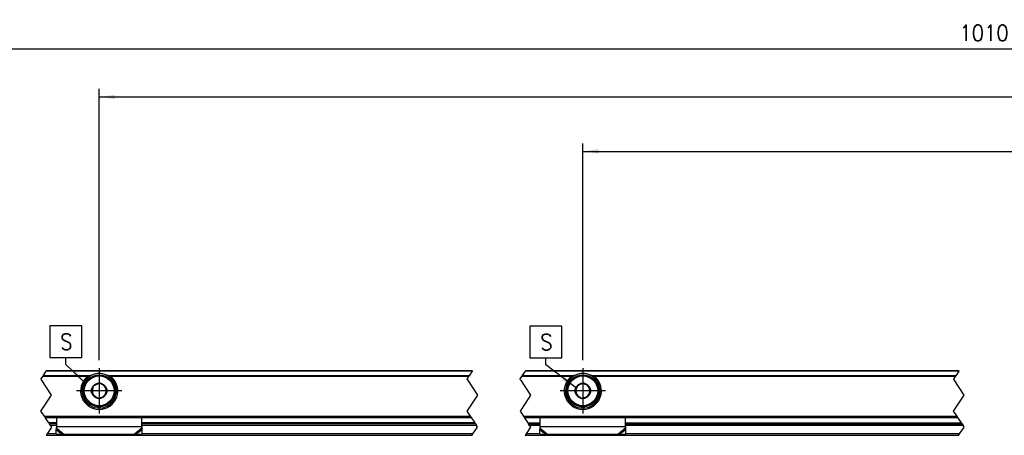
# Model space of a CAD drawing. Header units: millimetres. Extents: x -418 to 2750, y -1084 to 1393.
# Tile 9 of 74: x -261 to -138, y 218 to 270. Entities that reach past the tile are written whole.
import ezdxf

# ---------------------------------------------------------------- set-up
doc = ezdxf.new("R2010")
doc.units = ezdxf.units.MM
doc.linetypes.add('DOT_CENTER', pattern=[14, 12, -1, 0, -1])
doc.layers.add('1', color=7, linetype='Continuous')
doc.styles.add('CONVERTER_12', font='txt.shx', dxfattribs={"width": 0.9})
doc.dimstyles.new('ME10_DIM_46', dxfattribs={"dimtxt": 3, "dimasz": 3, "dimexe": 1.5, "dimexo": 1.5, "dimgap": 1.5, "dimtad": 1, "dimdsep": 46, "dimtxsty": 'CONVERTER_12', "dimsah": 1, "dimcen": 0.09, "dimclrd": 2, "dimclre": 2, "dimclrt": 2, "dimadec": 0, "dimazin": 0, "dimtfac": 1, "dimtdec": 4, "dimtix": 1, "dimtmove": 0, "dimatfit": 3, "dimfxl": 1, "dimtolj": 1, "dimtzin": 0, "dimarcsym": 0})
doc.dimstyles.new('ME10_DIM_50', dxfattribs={"dimtxt": 3, "dimasz": 3, "dimexe": 1.5, "dimexo": 1.5, "dimgap": 1.5, "dimtad": 1, "dimdsep": 46, "dimtxsty": 'CONVERTER_12', "dimsah": 1, "dimcen": 0.09, "dimclrd": 2, "dimclre": 2, "dimclrt": 2, "dimadec": 0, "dimazin": 0, "dimtfac": 1, "dimtdec": 4, "dimtix": 1, "dimtmove": 0, "dimatfit": 3, "dimfxl": 1, "dimtolj": 1, "dimtzin": 0, "dimarcsym": 0})
doc.dimstyles.new('ME10_DIM_56', dxfattribs={"dimtxt": 3, "dimasz": 3, "dimexe": 1.5, "dimexo": 1.5, "dimgap": 1.5, "dimtad": 1, "dimdsep": 46, "dimtxsty": 'CONVERTER_12', "dimsah": 1, "dimcen": 0.09, "dimclrd": 2, "dimclre": 2, "dimclrt": 2, "dimadec": 0, "dimazin": 0, "dimtfac": 1, "dimtdec": 4, "dimtix": 1, "dimtmove": 0, "dimatfit": 3, "dimfxl": 1, "dimtolj": 1, "dimtzin": 0, "dimarcsym": 0})
doc.dimstyles.get("Standard").update_dxf_attribs({"dimtxt": 0.18, "dimasz": 0.18, "dimexe": 0.18, "dimexo": 0.0625, "dimgap": 0.09, "dimtad": 0, "dimtih": 1, "dimtoh": 1, "dimdec": 4, "dimzin": 0, "dimdsep": 46, "dimtxsty": 'Standard', "dimcen": 0.09, "dimadec": 0, "dimazin": 0, "dimtfac": 1, "dimtdec": 4, "dimtofl": 0, "dimtmove": 0, "dimatfit": 3, "dimfxl": 1, "dimtolj": 1, "dimtzin": 0, "dimarcsym": 0})

# ---------------------------------------------------------------- blocks, each defined once
blk = doc.blocks.new('SOPORTE_SV2__51', base_point=(-493.09, 326.93))
at = {"color": 2, "linetype": 'DOT_CENTER'}
for p, q in [((-386.5, 339.07), (-386.54, 339.01)), ((-306.4, 339.01), (-306.36, 339.07)), ((-296.36, 339.07), (-296.4, 339.01)), ((-214.82, 339.01), (-214.78, 339.07)), ((-387.55, 337.5), (-387.5, 337.57)), ((-387.46, 337.37), (-387.55, 337.5)), ((-387.5, 337.57), (-387.22, 337.99)), ((-385.55, 334.5), (-387.46, 337.37)), ((-387.13, 338.13), (-387.22, 337.99)), ((-387.13, 338.13), (-386.54, 339.01)), ((-307.08, 337.99), (-307.41, 337.5)), ((-307.41, 337.5), (-307.32, 337.37)), ((-307.32, 337.37), (-305.41, 334.5)), ((-307.08, 337.99), (-306.99, 338.13)), ((-306.4, 339.01), (-306.99, 338.13)), ((-297.41, 337.5), (-297.36, 337.57)), ((-297.32, 337.37), (-297.41, 337.5)), ((-297.36, 337.57), (-297.08, 337.99)), ((-297.32, 337.37), (-295.41, 334.5)), ((-296.99, 338.13), (-297.08, 337.99)), ((-296.99, 338.13), (-296.4, 339.01)), ((-215.5, 337.99), (-215.83, 337.5)), ((-215.83, 337.5), (-215.74, 337.37)), ((-213.83, 334.5), (-215.74, 337.37)), ((-215.5, 337.99), (-215.41, 338.13)), ((-214.82, 339.01), (-215.41, 338.13)), ((-387.3, 331.87), (-385.55, 334.5)), ((-305.41, 334.5), (-307.16, 331.87)), ((-295.41, 334.5), (-297.16, 331.87)), ((-215.58, 331.87), (-213.83, 334.5)), ((-387.55, 331.5), (-387.3, 331.87)), ((-307.16, 331.87), (-307.41, 331.5)), ((-297.16, 331.87), (-297.41, 331.5)), ((-215.83, 331.5), (-215.58, 331.87)), ((-386.9, 330.52), (-387.55, 331.5)), ((-386.76, 330.32), (-386.9, 330.52)), ((-386.06, 329.27), (-386.76, 330.32)), ((-307.41, 331.5), (-306.76, 330.52)), ((-306.76, 330.52), (-306.62, 330.32)), ((-306.62, 330.32), (-305.92, 329.27)), ((-297.41, 331.5), (-296.76, 330.52)), ((-296.76, 330.52), (-296.62, 330.32)), ((-296.62, 330.32), (-295.92, 329.27)), ((-215.18, 330.52), (-215.83, 331.5)), ((-215.04, 330.32), (-215.18, 330.52)), ((-214.34, 329.27), (-215.04, 330.32)), ((-385.55, 328.5), (-386.4, 327.22)), ((-386.06, 329.27), (-385.93, 329.07)), ((-385.74, 328.78), (-385.93, 329.07)), ((-385.74, 328.78), (-385.55, 328.5)), ((-306.27, 327.22), (-305.41, 328.5)), ((-305.79, 329.07), (-305.92, 329.27)), ((-305.79, 329.07), (-305.6, 328.78)), ((-305.41, 328.5), (-305.6, 328.78)), ((-295.41, 328.5), (-296.27, 327.22)), ((-295.92, 329.27), (-295.79, 329.07)), ((-295.6, 328.78), (-295.79, 329.07)), ((-295.6, 328.78), (-295.41, 328.5)), ((-214.68, 327.22), (-213.83, 328.5)), ((-214.21, 329.07), (-214.34, 329.27)), ((-214.21, 329.07), (-214.02, 328.78)), ((-213.83, 328.5), (-214.02, 328.78)), ((-386.4, 327.22), (-386.6, 326.93)), ((-306.46, 326.93), (-306.27, 327.22)), ((-296.27, 327.22), (-296.46, 326.93)), ((-214.88, 326.93), (-214.68, 327.22))]:
    blk.add_line(p, q, dxfattribs=at)
at = {"color": 7, "linetype": 'Continuous'}
for p, q in [((-306.36, 339.07), (-386.5, 339.07)), ((-214.78, 339.07), (-296.36, 339.07)), ((-378.93, 337.57), (-378.57, 337.57)), ((-374.6, 337.57), (-374.24, 337.57)), ((-287.93, 337.57), (-287.57, 337.57)), ((-283.6, 337.57), (-283.24, 337.57)), ((-377.73, 336.19), (-377.78, 335.83)), ((-377.4, 336.33), (-377.73, 336.19)), ((-376.4, 336.75), (-376.74, 336.61)), ((-376.11, 336.53), (-376.4, 336.75)), ((-375.25, 335.88), (-375.54, 336.1)), ((-375.3, 335.52), (-375.25, 335.88)), ((-286.73, 336.19), (-286.78, 335.83)), ((-286.4, 336.33), (-286.73, 336.19)), ((-285.4, 336.75), (-285.74, 336.61)), ((-285.11, 336.53), (-285.4, 336.75)), ((-284.25, 335.88), (-284.54, 336.1)), ((-284.3, 335.52), (-284.25, 335.88)), ((-377.87, 335.12), (-377.92, 334.76)), ((-377.92, 334.76), (-377.63, 334.54)), ((-377.06, 334.11), (-376.77, 333.89)), ((-376.77, 333.89), (-376.43, 334.03)), ((-375.77, 334.31), (-375.44, 334.45)), ((-375.44, 334.45), (-375.39, 334.81)), ((-286.87, 335.12), (-286.92, 334.76)), ((-286.92, 334.76), (-286.63, 334.54)), ((-286.06, 334.11), (-285.77, 333.89)), ((-285.77, 333.89), (-285.43, 334.03)), ((-284.77, 334.31), (-284.44, 334.45)), ((-284.44, 334.45), (-284.39, 334.81)), ((-386.76, 330.32), (-306.62, 330.32)), ((-384.59, 328.6), (-384.59, 330.32)), ((-368.59, 328.6), (-368.59, 330.32)), ((-296.62, 330.32), (-215.04, 330.32)), ((-293.59, 328.6), (-293.59, 330.32)), ((-277.59, 328.6), (-277.59, 330.32)), ((-384.59, 329.07), (-385.93, 329.07)), ((-384.65, 328.2), (-384.69, 328.03)), ((-384.67, 327.14), (-384.69, 328.03)), ((-384.59, 328.58), (-384.59, 328.6)), ((-384.59, 328.29), (-384.59, 328.58)), ((-305.79, 329.07), (-368.59, 329.07)), ((-368.59, 328.58), (-368.59, 328.6)), ((-368.59, 328.29), (-368.59, 328.58)), ((-368.48, 328.03), (-368.52, 328.2)), ((-368.5, 327.14), (-368.48, 328.03)), ((-295.79, 329.07), (-293.59, 329.07)), ((-293.65, 328.2), (-293.69, 328.03)), ((-293.67, 327.14), (-293.69, 328.03)), ((-293.59, 328.58), (-293.59, 328.6)), ((-293.59, 328.29), (-293.59, 328.58)), ((-277.59, 329.07), (-214.21, 329.07)), ((-277.59, 328.58), (-277.59, 328.6)), ((-277.59, 328.29), (-277.59, 328.58)), ((-277.48, 328.03), (-277.52, 328.2)), ((-277.5, 327.14), (-277.48, 328.03)), ((-306.46, 326.93), (-386.6, 326.93)), ((-383.5, 327.01), (-384.67, 327.14)), ((-370, 327.08), (-383.17, 327.08)), ((-368.5, 327.14), (-369.67, 327.01)), ((-214.88, 326.93), (-296.46, 326.93)), ((-292.5, 327.01), (-293.67, 327.14)), ((-279, 327.08), (-292.17, 327.08)), ((-277.5, 327.14), (-278.67, 327.01))]:
    blk.add_line(p, q, dxfattribs=at)
at = {"color": 3, "linetype": 'Continuous'}
for p, q in [((-378.85, 337.99), (-387.22, 337.99)), ((-378.57, 338.13), (-387.13, 338.13)), ((-306.4, 339.01), (-386.54, 339.01)), ((-306.99, 338.13), (-374.6, 338.13)), ((-307.08, 337.99), (-374.32, 337.99)), ((-287.85, 337.99), (-297.08, 337.99)), ((-287.57, 338.13), (-296.99, 338.13)), ((-214.82, 339.01), (-296.4, 339.01)), ((-215.41, 338.13), (-283.6, 338.13)), ((-215.5, 337.99), (-283.32, 337.99)), ((-376.22, 332.09), (-376.95, 332.09)), ((-285.22, 332.09), (-285.95, 332.09)), ((-386.9, 330.52), (-306.76, 330.52)), ((-296.76, 330.52), (-215.18, 330.52)), ((-384.59, 329.27), (-386.06, 329.27)), ((-384.59, 328.78), (-385.74, 328.78)), ((-384.69, 328.03), (-383.5, 327.01)), ((-384.59, 328.58), (-368.59, 328.58)), ((-384.59, 328.29), (-383.17, 327.08)), ((-368.59, 328.29), (-370, 327.08)), ((-368.48, 328.03), (-369.67, 327.01)), ((-305.92, 329.27), (-368.59, 329.27)), ((-305.6, 328.78), (-368.59, 328.78)), ((-295.92, 329.27), (-293.59, 329.27)), ((-293.59, 328.78), (-295.6, 328.78)), ((-293.69, 328.03), (-292.5, 327.01)), ((-293.59, 328.58), (-277.59, 328.58)), ((-293.59, 328.29), (-292.17, 327.08)), ((-277.59, 328.29), (-279, 327.08)), ((-277.48, 328.03), (-278.67, 327.01)), ((-277.59, 329.27), (-214.34, 329.27)), ((-214.02, 328.78), (-277.59, 328.78)), ((-384.67, 327.22), (-386.4, 327.22)), ((-306.27, 327.22), (-368.5, 327.22)), ((-293.67, 327.22), (-296.27, 327.22)), ((-214.68, 327.22), (-277.5, 327.22))]:
    blk.add_line(p, q, dxfattribs=at)
at = {"color": 7, "linetype": 'Continuous'}
for centre, radius in [((-376.59, 335.32), 3), ((-285.59, 335.32), 3), ((-376.59, 335.32), 1.45), ((-376.59, 335.32), 0.05), ((-285.59, 335.32), 1.45), ((-285.59, 335.32), 0.05)]:
    blk.add_circle(centre, radius, dxfattribs=at)
at = {"color": 3, "linetype": 'Continuous'}
for centre in [(-376.59, 335.32), (-285.59, 335.32)]:
    blk.add_circle(centre, 2.8, dxfattribs=at)
at = {"color": 7, "linetype": 'Continuous'}
for centre, radius, start, end in [((-376.59, 335.32), 3.5, 130.3552, 49.6448), ((-376.59, 335.32), 3.25, 136.2373, 67.3801), ((-376.59, 335.32), 3.25, 112.6199, 136.2373), ((-376.59, 335.32), 3.25, 67.3801, 112.6199), ((-285.59, 335.32), 3.5, 130.3552, 49.6448), ((-285.59, 335.32), 3.25, 112.6199, 67.3801), ((-285.59, 335.32), 3.25, 67.3801, 112.6199), ((-376.59, 335.32), 1.3, 156.839, 188.7237), ((-376.59, 335.32), 1.3, 96.839, 128.7237), ((-376.59, 335.32), 1.3, 36.839, 68.7237), ((-376.59, 335.32), 1.3, 8.7237, 36.839), ((-376.59, 335.32), 1.3, 336.839, 8.7237), ((-285.59, 335.32), 1.3, 156.839, 188.7237), ((-285.59, 335.32), 1.3, 128.7237, 156.839), ((-285.59, 335.32), 1.3, 96.839, 128.7237), ((-285.59, 335.32), 1.3, 68.7237, 96.839), ((-285.59, 335.32), 1.3, 36.839, 68.7237), ((-285.59, 335.32), 1.3, 8.7237, 36.839), ((-285.59, 335.32), 1.3, 336.839, 8.7237), ((-376.59, 335.32), 1.3, 188.7237, 216.839), ((-376.59, 335.32), 1.3, 216.839, 248.7237), ((-376.59, 335.32), 1.3, 276.839, 308.7237), ((-376.59, 335.32), 1.3, 308.7237, 336.839), ((-285.59, 335.32), 1.3, 188.7237, 216.839), ((-285.59, 335.32), 1.3, 216.839, 248.7237), ((-285.59, 335.32), 1.3, 276.839, 308.7237), ((-285.59, 335.32), 1.3, 308.7237, 336.839)]:
    blk.add_arc(centre, radius, start, end, dxfattribs=at)
for points, knots in [([(-378.85, 337.99), (-378.84, 338), (-378.82, 338.01), (-378.79, 338.03), (-378.75, 338.05), (-378.71, 338.08), (-378.65, 338.1), (-378.6, 338.12), (-378.57, 338.13)], [0, 0, 0, 0, 0.0380214, 0.0796474, 0.1179557, 0.1585175, 0.2339145, 0.3133326, 0.3133326, 0.3133326, 0.3133326]), ([(-378.57, 338.13), (-378.51, 338.15), (-378.39, 338.19), (-378.21, 338.24), (-378.02, 338.28), (-377.9, 338.31), (-377.83, 338.32)], [0, 0, 0, 0, 0.1901218, 0.3787731, 0.571773, 0.763547, 0.763547, 0.763547, 0.763547]), ([(-375.34, 338.32), (-375.27, 338.31), (-375.15, 338.28), (-374.96, 338.24), (-374.78, 338.19), (-374.66, 338.15), (-374.6, 338.13)], [0, 0, 0, 0, 0.1915728, 0.384016, 0.5730677, 0.7635471, 0.7635471, 0.7635471, 0.7635471]), ([(-374.6, 338.13), (-374.57, 338.12), (-374.52, 338.1), (-374.45, 338.07), (-374.38, 338.03), (-374.34, 338), (-374.32, 337.99)], [0, 0, 0, 0, 0.0898239, 0.1547798, 0.239856, 0.3132558, 0.3132558, 0.3132558, 0.3132558]), ([(-287.85, 337.99), (-287.84, 338), (-287.82, 338.01), (-287.79, 338.03), (-287.75, 338.05), (-287.71, 338.08), (-287.65, 338.1), (-287.6, 338.12), (-287.57, 338.13)], [0, 0, 0, 0, 0.0423093, 0.0796464, 0.1151218, 0.1585165, 0.2234842, 0.3133304, 0.3133304, 0.3133304, 0.3133304]), ([(-287.57, 338.13), (-287.51, 338.15), (-287.39, 338.19), (-287.21, 338.24), (-287.02, 338.28), (-286.9, 338.31), (-286.84, 338.32)], [0, 0, 0, 0, 0.1903328, 0.3787731, 0.5717782, 0.763547, 0.763547, 0.763547, 0.763547]), ([(-284.34, 338.32), (-284.27, 338.31), (-284.15, 338.28), (-283.96, 338.24), (-283.78, 338.19), (-283.66, 338.15), (-283.6, 338.13)], [0, 0, 0, 0, 0.1913805, 0.384016, 0.5730568, 0.7635471, 0.7635471, 0.7635471, 0.7635471]), ([(-283.6, 338.13), (-283.57, 338.12), (-283.53, 338.11), (-283.46, 338.08), (-283.42, 338.05), (-283.38, 338.03), (-283.35, 338.01), (-283.33, 338), (-283.32, 337.99)], [0, 0, 0, 0, 0.0689839, 0.1547784, 0.1981732, 0.233649, 0.2752932, 0.31333, 0.31333, 0.31333, 0.31333]), ([(-384.69, 328.03), (-384.68, 328.05), (-384.67, 328.09), (-384.64, 328.16), (-384.61, 328.22), (-384.59, 328.27), (-384.59, 328.29)], [0, 0, 0, 0, 0.0660342, 0.1356749, 0.2077706, 0.2833141, 0.2833141, 0.2833141, 0.2833141]), ([(-384.65, 328.2), (-384.64, 328.24), (-384.62, 328.3), (-384.6, 328.41), (-384.59, 328.5), (-384.59, 328.57), (-384.59, 328.6)], [0, 0, 0, 0, 0.1157036, 0.21058, 0.3123664, 0.4089231, 0.4089231, 0.4089231, 0.4089231]), ([(-368.59, 328.6), (-368.58, 328.57), (-368.58, 328.5), (-368.57, 328.41), (-368.55, 328.3), (-368.53, 328.24), (-368.52, 328.2)], [0, 0, 0, 0, 0.0965567, 0.1983431, 0.2932195, 0.4089231, 0.4089231, 0.4089231, 0.4089231]), ([(-368.48, 328.03), (-368.49, 328.05), (-368.5, 328.09), (-368.53, 328.16), (-368.56, 328.22), (-368.58, 328.27), (-368.59, 328.29)], [0, 0, 0, 0, 0.0660342, 0.1356749, 0.2077706, 0.2833141, 0.2833141, 0.2833141, 0.2833141]), ([(-293.69, 328.03), (-293.68, 328.05), (-293.67, 328.09), (-293.64, 328.16), (-293.61, 328.22), (-293.59, 328.27), (-293.59, 328.29)], [0, 0, 0, 0, 0.0660342, 0.1356749, 0.2077706, 0.2833141, 0.2833141, 0.2833141, 0.2833141]), ([(-293.65, 328.2), (-293.64, 328.24), (-293.62, 328.3), (-293.6, 328.41), (-293.59, 328.51), (-293.59, 328.57), (-293.59, 328.6)], [0, 0, 0, 0, 0.1157036, 0.21058, 0.3198857, 0.4089231, 0.4089231, 0.4089231, 0.4089231]), ([(-277.59, 328.6), (-277.58, 328.57), (-277.58, 328.5), (-277.57, 328.4), (-277.55, 328.3), (-277.53, 328.23), (-277.52, 328.2)], [0, 0, 0, 0, 0.1026304, 0.1983419, 0.3017282, 0.408922, 0.408922, 0.408922, 0.408922]), ([(-277.48, 328.03), (-277.49, 328.05), (-277.5, 328.09), (-277.53, 328.16), (-277.56, 328.22), (-277.58, 328.27), (-277.59, 328.29)], [0, 0, 0, 0, 0.0660342, 0.1356749, 0.2077706, 0.2833141, 0.2833141, 0.2833141, 0.2833141]), ([(-383.17, 327.08), (-383.2, 327.07), (-383.25, 327.06), (-383.34, 327.04), (-383.42, 327.02), (-383.48, 327.01), (-383.5, 327.01)], [0, 0, 0, 0, 0.0858283, 0.1715137, 0.2588192, 0.3386073, 0.3386073, 0.3386073, 0.3386073]), ([(-369.67, 327.01), (-369.69, 327.01), (-369.75, 327.02), (-369.83, 327.04), (-369.92, 327.06), (-369.97, 327.07), (-370, 327.08)], [0, 0, 0, 0, 0.0797881, 0.1670936, 0.2491987, 0.3386073, 0.3386073, 0.3386073, 0.3386073]), ([(-292.17, 327.08), (-292.2, 327.07), (-292.25, 327.06), (-292.34, 327.04), (-292.42, 327.02), (-292.48, 327.01), (-292.5, 327.01)], [0, 0, 0, 0, 0.0894086, 0.1715137, 0.2588192, 0.3386073, 0.3386073, 0.3386073, 0.3386073]), ([(-278.67, 327.01), (-278.69, 327.01), (-278.75, 327.02), (-278.83, 327.04), (-278.92, 327.06), (-278.97, 327.07), (-279, 327.08)], [0, 0, 0, 0, 0.0797881, 0.1670936, 0.252779, 0.3386073, 0.3386073, 0.3386073, 0.3386073])]:
    blk.add_open_spline(points, degree=3, knots=knots, dxfattribs=at)
at = {"layer": '1', "color": 2, "linetype": 'DOT_CENTER'}
for p, q in [((-376.59, 339.57), (-376.59, 331.07)), ((-376.59, 339.57), (-376.59, 331.07)), ((-285.59, 339.57), (-285.59, 331.07)), ((-372.34, 335.32), (-380.84, 335.32)), ((-372.34, 335.32), (-380.84, 335.32)), ((-281.34, 335.32), (-289.84, 335.32))]:
    blk.add_line(p, q, dxfattribs=at)
blk = doc.blocks.new('*D110')
at = {"layer": '1', "color": 2, "linetype": 'Continuous'}
for p, q in [((-285.59, 341.07), (-285.59, 381.93)), ((41.42, 339.47), (41.42, 381.93)), ((-285.59, 380.43), (41.42, 380.43))]:
    blk.add_line(p, q, dxfattribs=at)
at = {"layer": '1', "color": 2}
for points in [[(-282.59, 380.82), (-282.59, 380.03), (-285.59, 380.43)], [(38.42, 380.03), (38.42, 380.82), (41.42, 380.43)]]:
    blk.add_solid(points, dxfattribs=at)
at = {"layer": '1', "color": 2, "insert": (-125.68, 381.93), "char_height": 3, "attachment_point": 7, "rotation": 0.0001, "line_spacing_factor": 0.60024, "style": 'CONVERTER_12'}
blk.add_mtext('655', dxfattribs=at)
blk = doc.blocks.new('*D114')
at = {"layer": '1', "color": 2, "linetype": 'Continuous'}
for p, q in [((-430.59, 341.07), (-430.59, 401.26)), ((41.42, 339.47), (41.42, 401.26)), ((-430.59, 399.76), (41.42, 399.76))]:
    blk.add_line(p, q, dxfattribs=at)
at = {"layer": '1', "color": 2}
for points in [[(-427.59, 400.16), (-427.59, 399.37), (-430.59, 399.76)], [(38.42, 399.37), (38.42, 400.16), (41.42, 399.76)]]:
    blk.add_solid(points, dxfattribs=at)
at = {"layer": '1', "color": 2, "insert": (-214.71, 401.26), "char_height": 3, "attachment_point": 7, "rotation": 0.0001, "line_spacing_factor": 0.60024, "style": 'CONVERTER_12'}
blk.add_mtext('1010', dxfattribs=at)
blk = doc.blocks.new('*D120')
at = {"layer": '1', "color": 2, "linetype": 'Continuous'}
for p, q in [((-376.59, 341.07), (-376.59, 392.2)), ((41.42, 339.47), (41.42, 392.2)), ((-376.59, 390.7), (41.42, 390.7))]:
    blk.add_line(p, q, dxfattribs=at)
at = {"layer": '1', "color": 2}
for points in [[(-373.59, 391.09), (-373.59, 390.3), (-376.59, 390.7)], [(38.42, 390.3), (38.42, 391.09), (41.42, 390.7)]]:
    blk.add_solid(points, dxfattribs=at)
at = {"layer": '1', "color": 2, "insert": (-183.17, 392.2), "char_height": 3, "attachment_point": 7, "rotation": 0.0001, "line_spacing_factor": 0.60024, "style": 'CONVERTER_12'}
blk.add_mtext('855', dxfattribs=at)
blk = doc.blocks.new('Top1', base_point=(-405.585, 333))
at = {"layer": '1', "color": 2}
for points in [[(-385.883, 347.57), (-385.883, 341.57), (-379.883, 341.57), (-379.883, 347.57)], [(-295.547, 347.508), (-295.547, 341.508), (-289.547, 341.508), (-289.547, 347.508)]]:
    blk.add_lwpolyline(points, close=True, dxfattribs=at)
for points in [[(-381.497, 338.428), (-380.952, 339), (-379.052, 336.644)], [(-289.411, 337.327), (-288.934, 337.957), (-286.78, 335.832)]]:
    blk.add_solid(points, dxfattribs=at)
blk.add_blockref('SOPORTE_SV2__51', (-493.085, 326.929))
at = {"layer": '1', "color": 2, "style": 'CONVERTER_12', "width": 0.9}
for p in [(-383.933, 343.07), (-293.597, 343.008)]:
    blk.add_text('S', height=3, dxfattribs=at).set_placement(p)
at = {"layer": '1'}
for base, p2, dimstyle, picture, middle in [((-430.585, 399.762), (-430.585, 339.571), 'ME10_DIM_50', '*D114', (-210.657, 402.762)), ((-376.585, 390.695), (-376.585, 339.571), 'ME10_DIM_56', '*D120', (-179.567, 393.695)), ((-285.585, 380.429), (-285.585, 339.571), 'ME10_DIM_46', '*D110', (-122.085, 383.429))]:
    dim = blk.add_linear_dim(base=base, p1=(41.415, 337.971), p2=p2, dimstyle=dimstyle, dxfattribs=at)
    dim.commit()
    dim.dimension.update_dxf_attribs({"geometry": picture, "text_midpoint": middle, "text_rotation": 0.00014})
at = {"layer": '1', "color": 2, "linetype": 'Continuous', "has_arrowhead": 0}
for points in [[(-379.052, 336.644), (-382.883, 340.294), (-382.883, 341.57)], [(-286.78, 335.832), (-292.547, 340.195), (-292.547, 341.508)]]:
    blk.add_leader(points, dimstyle='Standard', dxfattribs=at)

msp = doc.modelspace()

# ---------------------------------------------------------------- block references
at = {"xscale": 0.66666666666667, "yscale": 0.66666666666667, "zscale": 0.66666666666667}
msp.add_blockref('Top1', (-270.39, 222), dxfattribs=at)

doc.saveas('drawing.dxf')
